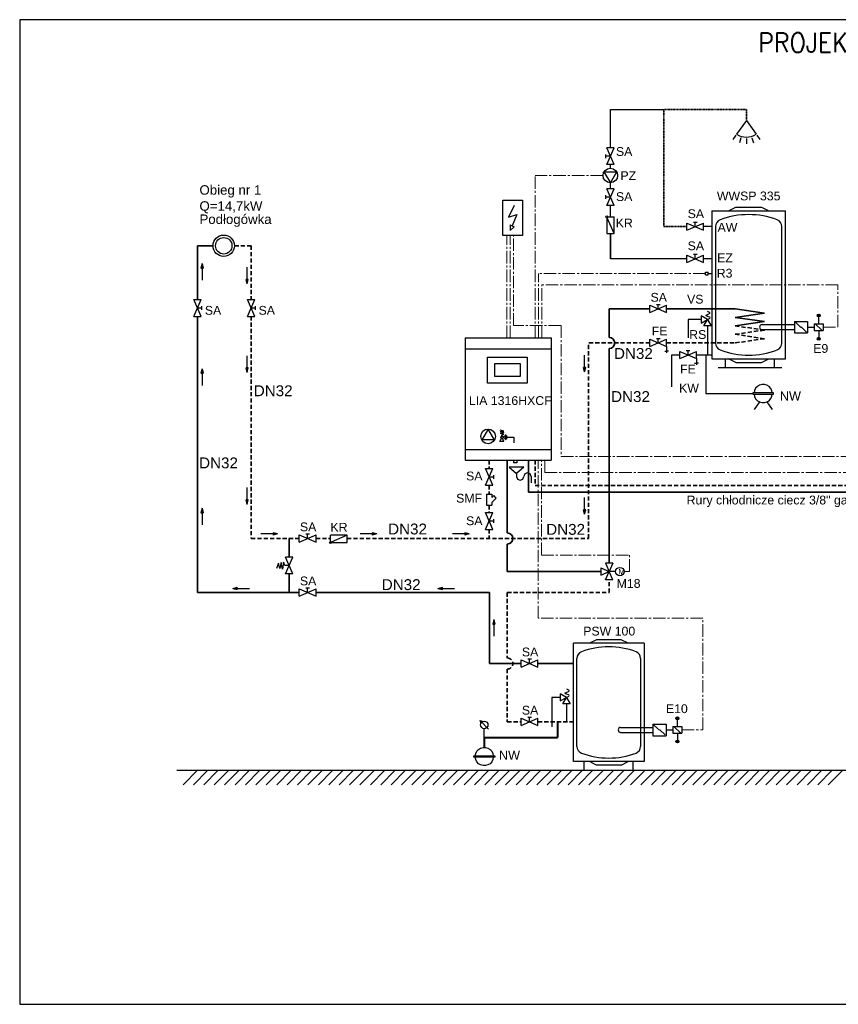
# Model space of a CAD drawing. Extents: x 280060 to 689961, y 120405 to 160329.
# Tile 84 of 85: x 685761 to 688230, y 149132 to 152102. Entities that reach past the tile are written whole.
import ezdxf

# ---------------------------------------------------------------- set-up
doc = ezdxf.new("R2010")
doc.units = 0
doc.header["$MEASUREMENT"] = 0
for name, pattern in [('ACAD_ISO02W100', [15, 12, -3]), ('CENTER2', [1.125, 0.75, -0.125, 0.125, -0.125]), ('DASHDOT', [1, 0.5, -0.25, 0, -0.25]), ('DASHED2', [9.525, 6.35, -3.175])]:
    doc.linetypes.add(name, pattern=pattern)
for name, color, linetype, lineweight in [('KAM-pro Biała Zarys', 7, 'CONTINUOUS', 9), ('KAM-pro C.C.W Wewnętrzna', 112, 'CONTINUOUS', 25), ('KAM-pro C.O. Powrót', 150, 'ACAD_ISO02W100', 35), ('KAM-pro C.O. Zasilenie', 1, 'CONTINUOUS', 35), ('KAM-pro C.W. Wewnętrzna', 1, 'DASHDOT', 35), ('KAM-pro Cienka', 93, 'CONTINUOUS', 13), ('KAM-pro Instalacja Elektryczna', 200, 'CENTER2', 5), ('KAM-pro Opis C.O.', 16, 'CONTINUOUS', 13), ('KAM-pro Opis Sanitarny', 7, 'CONTINUOUS', 18), ('KAM-pro Wodociąg Wewnętrzny', 150, 'CONTINUOUS', 40)]:
    doc.layers.add(name, color=color, linetype=linetype, lineweight=lineweight)
doc.styles.add('ARIAL', font='arial.ttf')
doc.styles.add('damian', font='arial.ttf')
doc.styles.add('Kiprov_Rzuty_2011_08_11$0$arial', font='arial.ttf', dxfattribs={"width": 0.85, "height": 0.8})
doc.styles.add('moj', font='romans.shx', dxfattribs={"width": 0.9, "height": 10})
doc.linetypes.add('Kiprov_Rzuty_2011_08_11$0$Przewód gazu A', pattern='A,60,-15,["GAZ",Kiprov_Rzuty_2011_08_11$0$arial,S=15,R=0,X=-1.1,Y=-5],-55', length=130)

msp = doc.modelspace()

# ---------------------------------------------------------------- hatches: boundary and pattern name
at = {"layer": 'KAM-pro Biała Zarys', "lineweight": 25}
for points in [[(688175.1, 151210, 1), (688166.4, 151210, 1)], [(688175.1, 151140, 1), (688166.4, 151140, 1)], [(687748.7, 149995, 1), (687740, 149995, 1)], [(687748.7, 149925, 1), (687740, 149925, 1)]]:
    msp.add_hatch(color=256, dxfattribs=at).paths.add_polyline_path(points)
at = {"layer": 'KAM-pro C.O. Powrót', "linetype": 'ByBlock', "lineweight": 25, "ltscale": 2}
for points in [[(686450, 151319.1), (686443.3, 151319.1), (686446.7, 151305.3)], [(686450, 151051.8), (686443.3, 151051.8), (686446.7, 151038)], [(687467.9, 151053.6), (687461.3, 151053.6), (687464.6, 151039.8)], [(686450, 150654.2), (686443.3, 150654.2), (686446.7, 150640.4)], [(687467.9, 150624.4), (687461.3, 150624.4), (687464.6, 150610.7)], [(686524.8, 150554.7), (686524.8, 150548), (686538.6, 150551.4)], [(686824, 150554.7), (686824, 150548), (686837.7, 150551.4)], [(687103.1, 150554.7), (687103.1, 150548), (687116.8, 150551.4)]]:
    msp.add_hatch(color=256, dxfattribs=at).paths.add_polyline_path(points)
at = {"layer": 'KAM-pro C.O. Zasilenie', "lineweight": 25}
for points in [[(686307.5, 151352.9), (686314.2, 151352.9), (686310.9, 151366.6)], [(686307.5, 151035.8), (686314.2, 151035.8), (686310.9, 151049.6)], [(686307.5, 150615.2), (686314.2, 150615.2), (686310.9, 150629)], [(686417, 150383.7), (686417, 150390.4), (686403.2, 150387.1)], [(687035.6, 150383.7), (687035.6, 150390.4), (687021.9, 150387.1)], [(687187.4, 150279.5), (687194.1, 150279.5), (687190.8, 150293.3)]]:
    msp.add_hatch(color=256, dxfattribs=at).paths.add_polyline_path(points)

# ---------------------------------------------------------------- linework, layer by layer
at = {"layer": 'KAM-pro Biała Zarys', "lineweight": 25}
for p, q in [((687952.6, 151798.5), (687923.3, 151757.5)), ((687952.6, 151798.5), (687982, 151757.5)), ((687920.9, 151754.2), (687911.6, 151741.2)), ((687936.3, 151746.5), (687931.5, 151731.3)), ((687952.6, 151744.1), (687952.6, 151728.1)), ((687968.9, 151746.5), (687973.7, 151731.3)), ((687984.3, 151754.2), (687993.6, 151741.2)), ((687553.4, 151715.5), (687531.4, 151715.5)), ((687531.4, 151665.1), (687553.4, 151715.5)), ((687553.4, 151665.1), (687531.4, 151715.5)), ((687528.7, 151684.8), (687528.7, 151695.8)), ((687542.4, 151690.3), (687528.7, 151690.3)), ((687553.4, 151665.1), (687531.4, 151665.1)), ((687523, 151643.1), (687542.5, 151610.4)), ((687523, 151643.1), (687561.4, 151643.1)), ((687542.5, 151610.4), (687561.4, 151643.1)), ((687553.4, 151592.4), (687531.4, 151592.4)), ((687531.4, 151542), (687553.4, 151592.4)), ((687553.4, 151542), (687531.4, 151592.4)), ((687528.7, 151561.7), (687528.7, 151572.7)), ((687542.4, 151567.2), (687528.7, 151567.2)), ((687553.4, 151542), (687531.4, 151542)), ((687531.4, 151504.8), (687531.4, 151457.2)), ((687553.4, 151457.2), (687532.5, 151505.1)), ((687534.2, 151507.6), (687553.4, 151507.6)), ((687553.4, 151457.2), (687553.4, 151507.6)), ((687773.1, 151467.1), (687773.1, 151489.1)), ((687773.1, 151489.1), (687823.5, 151467.1)), ((687773.1, 151467.1), (687823.5, 151489.1)), ((687792.8, 151491.9), (687803.8, 151491.9)), ((687798.3, 151478.1), (687798.3, 151491.9)), ((687823.5, 151467.1), (687823.5, 151489.1)), ((687848.6, 151478.1), (687823.5, 151478.1)), ((687531.4, 151457.2), (687553.4, 151457.2)), ((687773.1, 151370.1), (687773.1, 151392.1)), ((687773.1, 151392.1), (687823.5, 151370.1)), ((687773.1, 151370.1), (687823.5, 151392.1)), ((687792.8, 151394.8), (687803.8, 151394.8)), ((687798.3, 151381.1), (687798.3, 151394.8)), ((687823.5, 151370.1), (687823.5, 151392.1)), ((687848.6, 151381.1), (687823.5, 151381.1)), ((687829.3, 151332.9), (687829.3, 151341.2)), ((687829.3, 151341.2), (687837.6, 151341.2)), ((687829.3, 151332.9), (687837.6, 151332.9)), ((687837.6, 151332.9), (687837.6, 151341.2)), ((687837.6, 151337.1), (687848.6, 151337.1)), ((686285.7, 151258), (686307.7, 151258)), ((686307.7, 151207.6), (686285.7, 151258)), ((686285.7, 151207.6), (686307.7, 151258)), ((686296.7, 151232.8), (686310.4, 151232.8)), ((686310.4, 151227.3), (686310.4, 151238.3)), ((686447.6, 151258), (686469.6, 151258)), ((686469.6, 151207.6), (686447.6, 151258)), ((686447.6, 151207.6), (686469.6, 151258)), ((686458.6, 151232.8), (686472.4, 151232.8)), ((686472.4, 151227.3), (686472.4, 151238.3)), ((687661.7, 151218.9), (687661.7, 151240.9)), ((687661.7, 151240.9), (687712.1, 151218.9)), ((687661.7, 151218.9), (687712.1, 151240.9)), ((687681.4, 151243.7), (687692.4, 151243.7)), ((687686.9, 151229.9), (687686.9, 151243.7)), ((687712.1, 151218.9), (687712.1, 151240.9)), ((686285.7, 151207.6), (686307.7, 151207.6)), ((686447.6, 151207.6), (686469.6, 151207.6)), ((688170.8, 151185), (688170.8, 151210)), ((687776.7, 151197.8), (687776.7, 151142.4)), ((687835, 151178.5), (687835, 151091)), ((687999.8, 151182.5), (688097.3, 151182.5)), ((688097.3, 151192.5), (688097.3, 151157.5)), ((688097.3, 151192.5), (688137.3, 151192.5)), ((688100.3, 151189.6), (688116.5, 151174.3)), ((688118.1, 151175.6), (688116.5, 151174.3)), ((688118.1, 151175.6), (688134.3, 151160.3)), ((688137.3, 151192.5), (688137.3, 151157.5)), ((688137.3, 151175), (688157.3, 151175)), ((688157.3, 151185), (688157.3, 151165)), ((688157.3, 151185), (688184.3, 151185)), ((688181.3, 151165), (688160.3, 151185)), ((688184.3, 151185), (688184.3, 151165)), ((687999.8, 151167.5), (688097.3, 151167.5)), ((688097.3, 151157.5), (688137.3, 151157.5)), ((688157.3, 151165), (688184.3, 151165)), ((688170.8, 151165), (688170.8, 151140)), ((687661.7, 151116.4), (687661.7, 151138.4)), ((687661.7, 151138.4), (687712.1, 151116.4)), ((687661.7, 151116.4), (687712.1, 151138.4)), ((687681.4, 151141.2), (687692.4, 151141.2)), ((687686.9, 151127.4), (687686.9, 151141.2)), ((687712.1, 151116.4), (687712.1, 151138.4)), ((687712.1, 151116.4), (687712.1, 151097.3)), ((687706.3, 151102.4), (687712.1, 151102.4)), ((687718, 151102.4), (687712.1, 151102.4)), ((687751.6, 151080), (687751.6, 151102)), ((687751.6, 151102), (687802, 151080)), ((687751.6, 151080), (687802, 151102)), ((687771.3, 151104.8), (687782.3, 151104.8)), ((687776.8, 151091), (687776.8, 151104.8)), ((687802, 151080), (687802, 151102)), ((687796.1, 151066), (687802, 151066)), ((687802, 151080), (687802, 151060.9)), ((687807.8, 151066), (687802, 151066)), ((687992.5, 150949.2), (687976.5, 150926.2)), ((688014.3, 150949.2), (688030.2, 150926.2)), ((687173.3, 150867.5), (687154.4, 150834.8)), ((687192.8, 150834.8), (687173.3, 150867.5)), ((687220.7, 150861.7), (687210.1, 150864.2)), ((687220.7, 150861.7), (687210.1, 150859.7)), ((687220.7, 150857), (687210.1, 150859.7)), ((687220.7, 150857), (687210.1, 150854.2)), ((687220.7, 150851.7), (687210.1, 150854.2)), ((687215.4, 150846.4), (687212.6, 150845.6)), ((687212.6, 150845.6), (687215.4, 150846.4)), ((687215.4, 150850.3), (687220.7, 150851.7)), ((687215.4, 150846.4), (687215.4, 150850.3)), ((687218.2, 150845.6), (687215.4, 150846.4)), ((687215.4, 150846.4), (687218.2, 150845.6)), ((687225.9, 150847.5), (687218.7, 150844.5)), ((687225.9, 150849.7), (687225.9, 150836.4)), ((687225.9, 150849.7), (687227.3, 150849.7)), ((687225.9, 150849.7), (687227.3, 150849.7)), ((687225.9, 150836.4), (687225.9, 150849.7)), ((687225.9, 150849.7), (687225.9, 150849.7)), ((687227.3, 150849.7), (687227.3, 150836.4)), ((687227.3, 150849.7), (687227.3, 150836.4)), ((687228.7, 150848.3), (687227.3, 150847.5)), ((687228.7, 150848.3), (687228.7, 150837)), ((687192.8, 150834.8), (687154.4, 150834.8)), ((687209.3, 150829.7), (687214, 150839.7)), ((687221.5, 150829.7), (687209.3, 150829.7)), ((687212.6, 150845.6), (687211.5, 150843.1)), ((687211.5, 150843.1), (687212.6, 150845.6)), ((687211.5, 150843.1), (687212.6, 150840.3)), ((687212.6, 150840.3), (687211.5, 150843.1)), ((687211.5, 150843.1), (687211.5, 150843.1)), ((687212.6, 150840.3), (687215.4, 150838.9)), ((687215.4, 150838.9), (687212.6, 150840.3)), ((687215.4, 150838.9), (687218.2, 150840.3)), ((687218.2, 150840.3), (687215.4, 150838.9)), ((687221.5, 150829.7), (687216.8, 150839.7)), ((687219.3, 150843.1), (687218.2, 150845.6)), ((687218.2, 150845.6), (687219.3, 150843.1)), ((687218.2, 150840.3), (687219.3, 150843.1)), ((687219.3, 150843.1), (687218.2, 150840.3)), ((687225.9, 150838.3), (687218.7, 150841.7)), ((687225.9, 150836.4), (687227.3, 150836.4)), ((687227.3, 150836.4), (687225.9, 150836.4)), ((687228.7, 150837), (687227.3, 150837.5)), ((687228.7, 150843.1), (687250.7, 150843.1)), ((687250.7, 150843.1), (687250.7, 150826.4)), ((687165.8, 150748.5), (687187.8, 150748.5)), ((687187.8, 150698.1), (687165.8, 150748.5)), ((687165.8, 150698.1), (687187.8, 150748.5)), ((687190.5, 150717.8), (687190.5, 150728.8)), ((687165.8, 150698.1), (687187.8, 150698.1)), ((687176.8, 150723.3), (687190.5, 150723.3)), ((687165.8, 150615.5), (687187.8, 150615.5)), ((687187.8, 150565.1), (687165.8, 150615.5)), ((687165.8, 150565.1), (687187.8, 150615.5)), ((687176.8, 150590.3), (687190.5, 150590.3)), ((687190.5, 150584.8), (687190.5, 150595.8)), ((686623.8, 150551.2), (686634.8, 150551.2)), ((686629.3, 150537.5), (686629.3, 150551.2)), ((687165.8, 150565.1), (687187.8, 150565.1)), ((686604.1, 150526.5), (686604.1, 150548.5)), ((686604.1, 150548.5), (686654.5, 150526.5)), ((686604.1, 150526.5), (686654.5, 150548.5)), ((686654.5, 150526.5), (686654.5, 150548.5)), ((686748.2, 150547.1), (686697.8, 150547.1)), ((686697.8, 150527.8), (686697.8, 150547.1)), ((686748.2, 150547.1), (686700.3, 150526.2)), ((686700.6, 150525.1), (686748.2, 150525.1)), ((686748.2, 150525.1), (686748.2, 150547.1)), ((686541.7, 150463.5), (686535.4, 150446.8)), ((686545.1, 150447), (686541.7, 150463.5)), ((686549.3, 150465.5), (686545.1, 150447)), ((686553.3, 150444.6), (686549.3, 150465.5)), ((686556.3, 150466.5), (686553.3, 150444.6)), ((686560.6, 150455.9), (686556.3, 150466.5)), ((686584.9, 150481.1), (686562.9, 150481.1)), ((686562.9, 150430.7), (686584.9, 150481.1)), ((686584.9, 150430.7), (686562.9, 150481.1)), ((687527.8, 150462.7), (687538.8, 150437.5)), ((687549.8, 150462.7), (687527.8, 150462.7)), ((687549.8, 150462.7), (687538.8, 150437.5)), ((686573.9, 150455.9), (686560.6, 150455.9)), ((686584.9, 150430.7), (686562.9, 150430.7)), ((687513.6, 150448.5), (687538.8, 150437.5)), ((687513.6, 150448.5), (687513.6, 150426.5)), ((687513.6, 150426.5), (687538.8, 150437.5)), ((687527.8, 150412.3), (687538.8, 150437.5)), ((687549.8, 150412.3), (687538.8, 150437.5)), ((687558, 150437.5), (687538.8, 150437.5)), ((687549.8, 150412.3), (687527.8, 150412.3)), ((686604.1, 150363.4), (686604.1, 150385.4)), ((686604.1, 150385.4), (686654.5, 150363.4)), ((686604.1, 150363.4), (686654.5, 150385.4)), ((686623.8, 150388.2), (686634.8, 150388.2)), ((686629.3, 150374.4), (686629.3, 150388.2)), ((686654.5, 150363.4), (686654.5, 150385.4)), ((687273.6, 150149.2), (687273.6, 150171.2)), ((687273.6, 150171.2), (687324, 150149.2)), ((687273.6, 150149.2), (687324, 150171.2)), ((687293.3, 150174), (687304.3, 150174)), ((687298.8, 150160.2), (687298.8, 150174)), ((687324, 150149.2), (687324, 150171.2)), ((687365.8, 150058.2), (687365.8, 149969.3)), ((687410.2, 150039), (687410.2, 149984.5)), ((687273.6, 149973.5), (687273.6, 149995.5)), ((687273.6, 149995.5), (687324, 149973.5)), ((687273.6, 149973.5), (687324, 149995.5)), ((687293.3, 149998.3), (687304.3, 149998.3)), ((687298.8, 149984.5), (687298.8, 149998.3)), ((687324, 149973.5), (687324, 149995.5)), ((687744.4, 149970), (687744.4, 149995)), ((687573.4, 149967.5), (687670.9, 149967.5)), ((687670.9, 149977.5), (687670.9, 149942.5)), ((687670.9, 149977.5), (687710.9, 149977.5)), ((687673.9, 149974.7), (687690.1, 149959.3)), ((687691.6, 149960.7), (687690.1, 149959.3)), ((687691.6, 149960.7), (687707.9, 149945.3)), ((687710.9, 149977.5), (687710.9, 149942.5)), ((687710.9, 149960), (687730.9, 149960)), ((687730.9, 149970), (687730.9, 149950)), ((687730.9, 149970), (687757.9, 149970)), ((687754.9, 149950), (687733.9, 149970)), ((687757.9, 149970), (687757.9, 149950)), ((687573.4, 149952.5), (687670.9, 149952.5)), ((687670.9, 149942.5), (687710.9, 149942.5)), ((687730.9, 149950), (687757.9, 149950)), ((687744.4, 149950), (687744.4, 149925)), ((686234.2, 149838.2), (688615.2, 149838.2)), ((686253.4, 149794.9), (686297, 149838.2)), ((686284.8, 149794.9), (686328.4, 149838.2)), ((686316.1, 149794.9), (686359.8, 149838.2)), ((686347.5, 149794.9), (686391.2, 149838.2)), ((686378.9, 149794.9), (686422.6, 149838.2)), ((686410.3, 149794.9), (686453.9, 149838.2)), ((686441.7, 149794.9), (686485.3, 149838.2)), ((686473.1, 149794.9), (686516.7, 149838.2)), ((686504.5, 149794.9), (686548.1, 149838.2)), ((686535.9, 149794.9), (686579.5, 149838.2)), ((686567.3, 149794.9), (686610.9, 149838.2)), ((686598.7, 149794.9), (686642.3, 149838.2)), ((686630.1, 149794.9), (686673.7, 149838.2)), ((686661.5, 149794.9), (686705.1, 149838.2)), ((686692.9, 149794.9), (686736.5, 149838.2)), ((686724.2, 149794.9), (686767.9, 149838.2)), ((686755.6, 149794.9), (686799.3, 149838.2)), ((686787, 149794.9), (686830.7, 149838.2)), ((686818.4, 149794.9), (686862, 149838.2)), ((686849.8, 149794.9), (686893.4, 149838.2)), ((686881.2, 149794.9), (686924.8, 149838.2)), ((686912.6, 149794.9), (686956.2, 149838.2)), ((686944, 149794.9), (686987.6, 149838.2)), ((686975.4, 149794.9), (687019, 149838.2)), ((687006.8, 149794.9), (687050.4, 149838.2)), ((687038.2, 149794.9), (687081.8, 149838.2)), ((687069.6, 149794.9), (687113.2, 149838.2)), ((687101, 149794.9), (687144.6, 149838.2)), ((687132.3, 149794.9), (687176, 149838.2)), ((687163.7, 149794.9), (687207.4, 149838.2)), ((687195.1, 149794.9), (687238.8, 149838.2)), ((687226.5, 149794.9), (687270.1, 149838.2)), ((687257.9, 149794.9), (687301.5, 149838.2)), ((687289.3, 149794.9), (687332.9, 149838.2)), ((687320.7, 149794.9), (687364.3, 149838.2)), ((687352.1, 149794.9), (687395.7, 149838.2)), ((687383.5, 149794.9), (687427.1, 149838.2)), ((687414.9, 149794.9), (687458.5, 149838.2)), ((687446.3, 149794.9), (687489.9, 149838.2)), ((687477.7, 149794.9), (687521.3, 149838.2)), ((687509.1, 149794.9), (687552.7, 149838.2)), ((687540.4, 149794.9), (687584.1, 149838.2)), ((687571.8, 149794.9), (687615.5, 149838.2)), ((687603.2, 149794.9), (687646.9, 149838.2)), ((687634.6, 149794.9), (687678.2, 149838.2)), ((687666, 149794.9), (687709.6, 149838.2)), ((687697.4, 149794.9), (687741, 149838.2)), ((687728.8, 149794.9), (687772.4, 149838.2)), ((687760.2, 149794.9), (687803.8, 149838.2)), ((687791.6, 149794.9), (687835.2, 149838.2)), ((687823, 149794.9), (687866.6, 149838.2)), ((687854.4, 149794.9), (687898, 149838.2)), ((687885.8, 149794.9), (687929.4, 149838.2)), ((687917.2, 149794.9), (687960.8, 149838.2)), ((687948.5, 149794.9), (687992.2, 149838.2)), ((687979.9, 149794.9), (688023.6, 149838.2)), ((688011.3, 149794.9), (688055, 149838.2)), ((688042.7, 149794.9), (688086.3, 149838.2)), ((688074.1, 149794.9), (688117.7, 149838.2)), ((688105.5, 149794.9), (688149.1, 149838.2)), ((688136.9, 149794.9), (688180.5, 149838.2)), ((688168.3, 149794.9), (688211.9, 149838.2)), ((688199.7, 149794.9), (688243.3, 149838.2))]:
    msp.add_line(p, q, dxfattribs=at)
at = {"layer": 'KAM-pro Biała Zarys', "color": 1, "linetype": 'Kiprov_Rzuty_2011_08_11$0$Przewód gazu A', "lineweight": 0, "ltscale": 1960}
msp.add_line((687542.4, 151690.3), (687542.4, 151690.3), dxfattribs=at)
at = {"layer": 'KAM-pro Biała Zarys', "lineweight": 30}
for p, q in [((687252.1, 151542.3), (687234.8, 151506.5)), ((687899.1, 151525.4), (687921.1, 151536.4)), ((687921.1, 151536.4), (687998.1, 151536.4)), ((687998.1, 151536.4), (688020.1, 151525.4)), ((687234.8, 151506.5), (687260.1, 151514.3)), ((687260.1, 151514.3), (687246.1, 151480.6)), ((687848.6, 151525.4), (688070.5, 151525.4)), ((687848.6, 151525.4), (687848.6, 151079.6)), ((688070.5, 151079.6), (688070.5, 151525.4)), ((688070.5, 151079.6), (688070.5, 151525.4)), ((687240.1, 151483.4), (687246.1, 151480.6)), ((687240.1, 151483.4), (687240.1, 151466.5)), ((687240.1, 151466.5), (687252.1, 151477.9)), ((687246.1, 151480.6), (687252.1, 151477.9)), ((687859.6, 151478.1), (687859.6, 151127.4)), ((688059.5, 151126.9), (688059.5, 151478.1)), ((687104, 151142.3), (687104, 150773.6)), ((687104, 151142.3), (687364, 151142.3)), ((687364, 151142.3), (687364, 150773.6)), ((687104, 151109.8), (687364, 151109.8)), ((687848.6, 151079.6), (688070.5, 151079.6)), ((687890.1, 151053.2), (687890.1, 151079.6)), ((687921.1, 151068.6), (687899.1, 151079.6)), ((687921.1, 151068.6), (687998.1, 151068.6)), ((687998.1, 151068.6), (688020.1, 151079.6)), ((688037.9, 151053.2), (688037.9, 151079.6)), ((687867.7, 151053.2), (688059.8, 151053.2)), ((687104, 150805.6), (687364, 150805.6)), ((687104, 150773.6), (687364, 150773.6)), ((687500.6, 150231.9), (687479.5, 150221.4)), ((687574.5, 150231.9), (687500.6, 150231.9)), ((687595.7, 150221.4), (687574.5, 150231.9)), ((687431, 149864.6), (687431, 150221.4)), ((687644.1, 150221.4), (687431, 150221.4)), ((687644.1, 150221.4), (687644.1, 149864.6)), ((687441.6, 149910.1), (687441.6, 150175.9)), ((687633.6, 150175.9), (687633.6, 149910.1)), ((687644.1, 149864.6), (687431, 149864.6)), ((687463.7, 149838.2), (687463.7, 149864.6)), ((687500.6, 149854.1), (687479.5, 149864.6)), ((687574.5, 149854.1), (687500.6, 149854.1)), ((687574.5, 149854.1), (687595.7, 149864.6)), ((687611.5, 149838.2), (687611.5, 149864.6))]:
    msp.add_line(p, q, dxfattribs=at)
at = {"layer": 'KAM-pro Biała Zarys', "lineweight": 25}
for points in [[(689960.7, 152102.4), (685760.7, 152102.4), (685760.7, 149132.4), (689960.7, 149132.4)], [(687835.2, 151197.8), (687816.1, 151208.7), (687816.1, 151186.8)], [(687835.2, 151197.8), (687846.1, 151178.5), (687823.9, 151178.5)], [(688034.9, 150972.4), (688034.9, 150976.6), (687971.8, 150976.6), (687971.8, 150972.4)], [(687410.4, 150058.2), (687391.4, 150069.2), (687391.4, 150047.3)], [(687410.4, 150058.2), (687421.3, 150039), (687399.1, 150039)], [(687151, 149975.3), (687151.6, 149979.3), (687154.2, 149983), (687157.8, 149985.6), (687161.9, 149986), (687166.1, 149985.6), (687169.7, 149983), (687172.3, 149979.3), (687173.2, 149975.3), (687172.3, 149971.1), (687169.7, 149967.3), (687166.1, 149964.8), (687161.9, 149963.8), (687157.8, 149964.8), (687154.2, 149967.3), (687151.6, 149971.1)], [(687130.4, 149877.8), (687130.4, 149882), (687193.5, 149882), (687193.5, 149877.8)]]:
    msp.add_lwpolyline(points, close=True, dxfattribs=at)
at = {"layer": 'KAM-pro Biała Zarys', "lineweight": 30}
for points in [[(687218.2, 151558.4), (687277.4, 151558.4), (687277.4, 151451.8), (687218.2, 151451.8)], [(687172.1, 151084.5), (687291.5, 151084.5), (687291.5, 151006.4), (687172.1, 151006.4)], [(687193.5, 151065), (687270.7, 151065), (687270.7, 151026.4), (687193.5, 151026.4)], [(687250.7, 150773.6), (687260.1, 150773.6), (687260.1, 150765.6), (687250.7, 150765.6)]]:
    msp.add_lwpolyline(points, close=True, dxfattribs=at)
at = {"layer": 'KAM-pro Biała Zarys', "lineweight": 25}
for points in [[(687835.2, 151197.8), (687841.5, 151201.3), (687842.9, 151203.3), (687841.9, 151204.9), (687835.2, 151207.5), (687832.2, 151208.7), (687830.6, 151210.1), (687831.2, 151211.6), (687833.8, 151212.6), (687840.9, 151215.8), (687842.5, 151217.4), (687841.9, 151219), (687839.3, 151220.4), (687835.8, 151222)], [(687816.1, 151197.8), (687776.7, 151197.8)], [(688030.8, 150976.6), (688029.2, 150984), (688025.6, 150990.7), (688021.1, 150995.9), (688014.3, 151000), (688007, 151002), (687999.8, 151002), (687992.5, 151000), (687985.7, 150995.9), (687980.6, 150990.7), (687977.6, 150984), (687976, 150976.6)], [(687976, 150972.4), (687977.6, 150965.3), (687980.6, 150958.5), (687985.7, 150952.8), (687992.5, 150949.2), (687999.8, 150947.2), (688007, 150947.2), (688014.3, 150949.2), (688021.1, 150952.8), (688025.6, 150958.5), (688029.2, 150965.3), (688030.8, 150972.4)], [(687281.6, 150752.9), (687236.8, 150752.9), (687259.2, 150733.8), (687259.2, 150724.5), (687262.2, 150716.3), (687270.7, 150713.1), (687278.3, 150716.3), (687281.6, 150724.5)], [(687281.6, 150752.9), (687259.2, 150733.8)], [(687303.4, 150724.5), (687300.4, 150732.2), (687292.8, 150735.5), (687284.3, 150732.2), (687281.6, 150724.5)], [(687303.4, 150724.5), (687303.4, 150705.4)], [(687169, 150670.8), (687184.6, 150670.8)], [(687169, 150670.8), (687169, 150638.1)], [(687179, 150670.8), (687175.1, 150670.8), (687179, 150670.8), (687175.1, 150670.8), (687179, 150670.8)], [(687184.6, 150670.8), (687184.6, 150660.8)], [(687197.9, 150659.2), (687190.7, 150666.9), (687184.6, 150660.8)], [(687184.6, 150645.8), (687197.9, 150659.2)], [(687184.6, 150645.8), (687184.6, 150638.1)], [(687169, 150638.1), (687184.6, 150638.1)], [(687410.4, 150058.2), (687416.8, 150061.8), (687418.1, 150063.8), (687417.2, 150065.4), (687410.4, 150068), (687407.4, 150069.2), (687405.8, 150070.6), (687406.4, 150072.1), (687409, 150073.1), (687416.2, 150076.3), (687417.8, 150077.9), (687417.2, 150079.5), (687414.6, 150080.9), (687411, 150082.5)], [(687391.4, 150058.2), (687365.8, 150058.2)], [(687174.8, 149962.8), (687149.4, 149988.2)], [(687152.6, 149978.3), (687149.4, 149988.2), (687158.8, 149985)], [(687161.9, 149937), (687161.9, 149963.8)], [(687134.5, 149882), (687136.1, 149889.3), (687139.7, 149896.1), (687144.3, 149901.2), (687151, 149905.4), (687158.4, 149907.4), (687165.5, 149907.4), (687172.9, 149905.4), (687179.6, 149901.2), (687184.8, 149896.1), (687187.7, 149889.3), (687189.3, 149882)], [(687189.3, 149877.8), (687187.7, 149870.7), (687184.8, 149863.9), (687179.6, 149858.2), (687172.9, 149854.6), (687165.5, 149852.6), (687158.4, 149852.6), (687151, 149854.6), (687144.3, 149858.2), (687139.7, 149863.9), (687136.1, 149870.7), (687134.5, 149877.8)]]:
    msp.add_lwpolyline(points, dxfattribs=at)
for centre, radius in [((687542.2, 151632.4), 22), ((687531.4, 151507.6), 2.75), ((686376.2, 151420.4), 32.3), ((686376.2, 151420.4), 24.8), ((688170.8, 151210), 4.34), ((688170.8, 151140), 4.34), ((687173.6, 150845.5), 22), ((686697.8, 150525.1), 2.75), ((687570.8, 150437.5), 12.8), ((687744.4, 149995), 4.34), ((687744.4, 149925), 4.34)]:
    msp.add_circle(centre, radius, dxfattribs=at)
for centre, radius, start, end in [((687952.6, 151798.5), 50.4, 234.4294, 305.5706), ((687999.8, 151175), 7.5, 90, 270), ((687573.4, 149960), 7.5, 90, 270)]:
    msp.add_arc(centre, radius, start, end, dxfattribs=at)
at = {"layer": 'KAM-pro Biała Zarys', "lineweight": 30}
for centre, radius, start, end in [((687959.6, 151273.5), 241, 69.1401, 110.8599), ((687881.6, 151478.1), 22, 110.8599, 180), ((688037.5, 151478.1), 22, 0, 69.1401), ((687881.6, 151126.9), 22, 180, 249.1401), ((688037.5, 151126.9), 22, 290.8599, 0), ((687959.6, 151331.6), 241, 249.1401, 290.8599), ((687462.7, 150175.9), 21.1, 110.8599, 180), ((687537.6, 149979.5), 231.3, 69.1401, 110.8599), ((687612.4, 150175.9), 21.1, 0, 69.1401), ((687462.7, 149910.1), 21.1, 180, 249.1401), ((687612.4, 149910.1), 21.1, 290.8599, 0), ((687537.6, 150106.5), 231.3, 249.1401, 290.8599)]:
    msp.add_arc(centre, radius, start, end, dxfattribs=at)
at = {"layer": 'KAM-pro Biała Zarys', "lineweight": 25}
for points in [[(688127.8, 151168.8), (688125.4, 151166.3), (688134.3, 151160.3)], [(687701.4, 149953.9), (687699, 149951.3), (687707.9, 149945.3)]]:
    msp.add_solid(points, dxfattribs=at)
at = {"layer": 'KAM-pro C.C.W Wewnętrzna', "color": 210, "lineweight": 25, "ltscale": 2}
for p, q in [((687542.4, 151831.6), (687703.2, 151831.6)), ((687542.4, 151715.5), (687542.4, 151831.6)), ((687542.4, 151654.4), (687542.4, 151665.1)), ((687542.4, 151592.4), (687542.4, 151610.4)), ((687542.4, 151507.6), (687542.4, 151542)), ((687542.4, 151457.2), (687542.4, 151381.1)), ((687542.4, 151381.1), (687542.4, 151457.2)), ((687773.1, 151381.1), (687542.4, 151381.1))]:
    msp.add_line(p, q, dxfattribs=at)
at = {"layer": 'KAM-pro C.O. Powrót', "linetype": 'DASHED2', "ltscale": 2}
for p, q in [((686408.5, 151420.4), (686458.6, 151420.4)), ((686458.6, 151420.4), (686458.6, 151258)), ((686458.6, 151207.6), (686458.6, 150537.5)), ((687918.8, 151178.9), (688006.8, 151166.1)), ((688006.8, 151166.1), (687918.8, 151153.4)), ((687918.8, 151153.4), (688006.8, 151140.2)), ((687661.7, 151127.4), (687476.8, 151127.4)), ((687476.8, 150537.5), (687476.8, 151127.4)), ((687712.1, 151127.4), (687918.8, 151127.4)), ((688006.8, 151140.2), (687918.8, 151127.4)), ((687176.8, 150773.6), (687176.8, 150748.5)), ((687315.4, 150773.6), (687315.4, 150696.9)), ((687176.8, 150723.3), (687176.8, 150723.3)), ((687176.8, 150698.1), (687176.8, 150670.8)), ((687315.4, 150696.9), (688681.7, 150696.9)), ((687176.8, 150638.1), (687176.8, 150615.5)), ((687176.8, 150590.3), (687176.8, 150590.3)), ((687176.8, 150565.1), (687176.8, 150537.5)), ((686458.6, 150537.5), (686604.1, 150537.5)), ((686629.3, 150537.5), (686629.3, 150537.5)), ((686654.5, 150537.5), (686697.8, 150537.5)), ((686748.2, 150537.5), (687476.8, 150537.5)), ((687538.8, 150374.4), (687538.8, 150412.3)), ((687231.5, 150374.4), (687231.5, 150176.9)), ((687231.5, 150374.4), (687538.8, 150374.4)), ((687231.5, 150143.5), (687231.5, 149984.5)), ((687298.8, 150160.2), (687298.8, 150160.2)), ((687231.5, 149984.5), (687273.6, 149984.5)), ((687298.8, 149984.5), (687298.8, 149984.5)), ((687324, 149984.5), (687431, 149984.5))]:
    msp.add_line(p, q, dxfattribs=at)
at = {"layer": 'KAM-pro C.O. Powrót', "linetype": 'ByBlock', "lineweight": 25, "ltscale": 2}
for p, q in [((686446.7, 151319.1), (686446.7, 151355.8)), ((686446.7, 151305.3), (686443.3, 151319.1)), ((686450, 151319.1), (686443.3, 151319.1)), ((686446.7, 151305.3), (686450, 151319.1)), ((686446.7, 151051.8), (686446.7, 151088.5)), ((687464.6, 151053.6), (687464.6, 151090.3)), ((686446.7, 151038), (686443.3, 151051.8)), ((686450, 151051.8), (686443.3, 151051.8)), ((686446.7, 151038), (686450, 151051.8)), ((687464.6, 151039.8), (687461.3, 151053.6)), ((687467.9, 151053.6), (687461.3, 151053.6)), ((687464.6, 151039.8), (687467.9, 151053.6)), ((686446.7, 150654.2), (686446.7, 150690.9)), ((686446.7, 150640.4), (686443.3, 150654.2)), ((686450, 150654.2), (686443.3, 150654.2)), ((686446.7, 150640.4), (686450, 150654.2)), ((687464.6, 150624.4), (687464.6, 150661.1)), ((687464.6, 150610.7), (687461.3, 150624.4)), ((687467.9, 150624.4), (687461.3, 150624.4)), ((687464.6, 150610.7), (687467.9, 150624.4)), ((686524.8, 150551.4), (686488.1, 150551.4)), ((686538.6, 150551.4), (686524.8, 150554.7)), ((686524.8, 150554.7), (686524.8, 150548)), ((686538.6, 150551.4), (686524.8, 150548)), ((686824, 150551.4), (686787.3, 150551.4)), ((686837.7, 150551.4), (686824, 150554.7)), ((686824, 150554.7), (686824, 150548)), ((686837.7, 150551.4), (686824, 150548)), ((687103.1, 150551.4), (687066.4, 150551.4)), ((687116.8, 150551.4), (687103.1, 150554.7)), ((687103.1, 150554.7), (687103.1, 150548)), ((687116.8, 150551.4), (687103.1, 150548))]:
    msp.add_line(p, q, dxfattribs=at)
at = {"layer": 'KAM-pro C.O. Powrót', "linetype": 'DASHED2', "ltscale": 2}
msp.add_arc((687231.5, 150160.2), 16.7, 270, 90, dxfattribs=at)
at = {"layer": 'KAM-pro C.O. Zasilenie'}
for p, q in [((686296.7, 151420.4), (686343.9, 151420.4)), ((686296.7, 151420.4), (686296.7, 151258)), ((686296.7, 151207.6), (686296.7, 150374.4)), ((687661.7, 151230.2), (687538.8, 151230.2)), ((687538.8, 151144.1), (687538.8, 151230.2)), ((687712.1, 151229.9), (687918.8, 151229.9)), ((687918.8, 151229.9), (688006.8, 151217.2)), ((688006.8, 151217.2), (687918.8, 151204.4)), ((687918.8, 151204.4), (688006.8, 151191.7)), ((688006.8, 151191.7), (687918.8, 151178.9)), ((687538.8, 150462.7), (687538.8, 151110.8)), ((687231.5, 150773.6), (687231.5, 150554.1)), ((687295.4, 150773.6), (687295.4, 150676.9)), ((687295.4, 150676.9), (688697, 150676.9)), ((686573.9, 150537.5), (686573.9, 150481.1)), ((687231.5, 150520.8), (687231.5, 150437.5)), ((686573.9, 150455.9), (686573.9, 150455.9)), ((686573.9, 150430.7), (686573.9, 150374.4)), ((687513.6, 150437.5), (687231.5, 150437.5)), ((686296.7, 150374.4), (686604.1, 150374.4)), ((686654.5, 150374.4), (687178.2, 150374.4)), ((687178.2, 150374.4), (687178.2, 150160.2)), ((687178.2, 150160.2), (687273.6, 150160.2)), ((687298.8, 150160.2), (687298.8, 150160.2)), ((687324, 150160.2), (687431, 150160.2)), ((687298.8, 149984.5), (687298.8, 149984.5))]:
    msp.add_line(p, q, dxfattribs=at)
at = {"layer": 'KAM-pro C.O. Zasilenie', "lineweight": 25}
for p, q in [((686310.9, 151366.6), (686307.5, 151352.9)), ((686307.5, 151352.9), (686314.2, 151352.9)), ((686310.9, 151366.6), (686314.2, 151352.9)), ((686310.9, 151352.9), (686310.9, 151316.2)), ((686310.9, 151049.6), (686307.5, 151035.8)), ((686307.5, 151035.8), (686314.2, 151035.8)), ((686310.9, 151049.6), (686314.2, 151035.8)), ((686310.9, 151035.8), (686310.9, 150999.1)), ((686310.9, 150629), (686307.5, 150615.2)), ((686307.5, 150615.2), (686314.2, 150615.2)), ((686310.9, 150629), (686314.2, 150615.2)), ((686310.9, 150615.2), (686310.9, 150578.5)), ((686403.2, 150387.1), (686417, 150390.4)), ((686403.2, 150387.1), (686417, 150383.7)), ((686417, 150383.7), (686417, 150390.4)), ((686417, 150387.1), (686453.6, 150387.1)), ((687021.9, 150387.1), (687035.6, 150390.4)), ((687021.9, 150387.1), (687035.6, 150383.7)), ((687035.6, 150383.7), (687035.6, 150390.4)), ((687035.6, 150387.1), (687072.3, 150387.1)), ((687190.8, 150293.3), (687187.4, 150279.5)), ((687190.8, 150293.3), (687194.1, 150279.5)), ((687187.4, 150279.5), (687194.1, 150279.5)), ((687190.8, 150279.5), (687190.8, 150242.9))]:
    msp.add_line(p, q, dxfattribs=at)
at = {"layer": 'KAM-pro C.O. Zasilenie'}
for centre in [(687538.8, 151127.4), (687231.5, 150537.5)]:
    msp.add_arc(centre, 16.7, 270, 90, dxfattribs=at)
at = {"layer": 'KAM-pro C.W. Wewnętrzna', "ltscale": 1.5}
for p, q in [((687703.2, 151478.1), (687703.2, 151831.6)), ((687703.2, 151831.6), (687952.6, 151831.6)), ((687952.6, 151831.6), (687952.6, 151798.5)), ((687773.1, 151478.1), (687703.2, 151478.1))]:
    msp.add_line(p, q, dxfattribs=at)
at = {"layer": 'KAM-pro Cienka'}
for p, q in [((686296.7, 151232.8), (686296.7, 151232.8)), ((686296.7, 151232.8), (686296.7, 151232.8)), ((686458.6, 151232.8), (686458.6, 151232.8)), ((687176.8, 150723.3), (687176.8, 150723.3)), ((687176.8, 150590.3), (687176.8, 150590.3)), ((687298.8, 149984.5), (687298.8, 149984.5))]:
    msp.add_line(p, q, dxfattribs=at)
at = {"layer": 'KAM-pro Instalacja Elektryczna', "ltscale": 50}
for p, q in [((687520.2, 151632.4), (687315.7, 151632.4)), ((687315.7, 151142.3), (687315.7, 151632.4)), ((687230.1, 151142.3), (687230.1, 151451.8)), ((687240.1, 151142.3), (687240.1, 151451.8)), ((687250.1, 151179.8), (687250.1, 151451.8)), ((687829.3, 151337.1), (687325.7, 151337.1)), ((687325.7, 151142.3), (687325.7, 151337.1)), ((687335.7, 151142.3), (687335.7, 151302.5)), ((688228.8, 151302.5), (687335.7, 151302.5)), ((688228.8, 151175), (688228.8, 151302.5)), ((687393.5, 151179.8), (687250.1, 151179.8)), ((687393.5, 151179.8), (687393.5, 150785)), ((688184.3, 151175), (688228.8, 151175)), ((687324.2, 150297.2), (687324.2, 150773.6)), ((687334.2, 150487.5), (687334.2, 150773.6)), ((687344.2, 150736.2), (687344.2, 150773.6)), ((687393.5, 150785), (688642.2, 150785)), ((687344.2, 150736.2), (688652.2, 150736.2)), ((687334.2, 150487.5), (687600.1, 150487.5)), ((687600.1, 150437.5), (687600.1, 150487.5)), ((687583.6, 150437.5), (687600.1, 150437.5)), ((687821.2, 150297.2), (687324.2, 150297.2)), ((687821.2, 149960), (687821.2, 150297.2)), ((687757.9, 149960), (687821.2, 149960))]:
    msp.add_line(p, q, dxfattribs=at)
at = {"layer": 'KAM-pro Wodociąg Wewnętrzny', "lineweight": 30}
for p, q in [((687728.1, 151091), (687751.6, 151091)), ((687728.1, 150995.3), (687728.1, 151091)), ((687802, 151091), (687848.6, 151091)), ((687830.3, 151091), (687830.3, 150974.5)), ((687830.3, 150974.5), (687971.8, 150974.5))]:
    msp.add_line(p, q, dxfattribs=at)
at = {"layer": 'KAM-pro Wodociąg Wewnętrzny'}
for p, q in [((687383.1, 149984.5), (687383.1, 149937)), ((687161.9, 149937), (687161.9, 149907.4)), ((687161.9, 149937), (687383.1, 149937))]:
    msp.add_line(p, q, dxfattribs=at)

# ---------------------------------------------------------------- texts
at = {"layer": 'KAM-pro Biała Zarys', "color": 1, "lineweight": 25, "style": 'moj', "width": 0.9}
msp.add_text('PROJEKT INSTALACJI CENTRALNEGO OGRZEWANIA ', height=58.343, dxfattribs=at).set_placement((687988.2, 152004))
at = {"layer": 'KAM-pro Biała Zarys', "lineweight": 25}
msp.add_text('M', height=16.5, dxfattribs=at).set_placement((687566.7, 150429.3))
at = {"layer": 'KAM-pro C.O. Powrót', "linetype": 'ByBlock', "lineweight": 25, "ltscale": 2, "style": 'ARIAL'}
for p in [(687553.3, 151079.1), (686466.7, 150966.7), (686872, 150549.7), (687348.8, 150548.6)]:
    msp.add_text('DN32', height=32.8, dxfattribs=at).set_placement(p)
at = {"layer": 'KAM-pro C.O. Zasilenie', "style": 'ARIAL'}
for p in [(687544.6, 150949.2), (686301.8, 150749.1), (686852.8, 150381.9)]:
    msp.add_text('DN32', height=32.8, dxfattribs=at).set_placement(p)
at = {"layer": 'KAM-pro Opis C.O.', "color": 3, "style": 'ARIAL'}
for s, height, p in [('SA', 26.57, (687559.2, 151691.4)), ('PZ', 26.57, (687572.8, 151618.6)), ('SA', 26.57, (687559.2, 151555.4)), ('WWSP 335', 26.57, (687863.7, 151557.4)), ('SA', 26.57, (687775.5, 151503.9)), ('KR', 26.57, (687558.5, 151475.8)), ('AW', 26.57, (687865.7, 151462.7)), ('SA', 26.57, (687775.5, 151407.1)), ('EZ', 26.57, (687864.4, 151370.8)), ('R3', 26.57, (687863.2, 151324.3)), ('SA', 26.57, (687663.5, 151251.7)), ('VS', 26.57, (687773.7, 151246.1)), ('SA', 26.57, (686319.1, 151212.4)), ('SA', 26.57, (686481.1, 151212.4)), ('FE', 26.57, (687667.1, 151150)), ('RS', 26.57, (687780.2, 151139.4)), ('E9', 26.57, (688154.3, 151097.5)), ('FE', 26.57, (687752.8, 151035.2)), ('KW', 26.57, (687749.7, 150977.7)), ('NW', 27.4, (688053.5, 150953.7)), ('SA', 26.57, (687107.1, 150712.7)), ('SMF', 26.57, (687077.2, 150645.7)), ('Rury chłodnicze ciecz 3/8" gaz 5/8"', 26.572, (687772.4, 150640.2)), ('SA', 26.57, (686605.9, 150559.2)), ('KR', 26.57, (686698, 150558.1)), ('SA', 26.57, (687107.1, 150577.7)), ('SA', 26.57, (686605.9, 150396.1)), ('M18', 26.57, (687561.2, 150388.6)), ('PSW 100', 26.57, (687460.5, 150244.8)), ('SA', 26.57, (687275.4, 150181.9)), ('SA', 26.57, (687275.4, 150006.3)), ('E10', 26.57, (687709.8, 150010.7)), ('NW', 27.4, (687206.2, 149870.1))]:
    msp.add_text(s, height=height, dxfattribs=at).set_placement(p)
at = {"layer": 'KAM-pro Opis C.O.', "color": 3, "insert": (687115.7, 150966.7), "char_height": 26.572, "width": 1043.42, "attachment_point": 1, "style": 'ARIAL'}
msp.add_mtext('LIA 1316HXCF ', dxfattribs=at)
at = {"layer": 'KAM-pro Opis Sanitarny', "lineweight": 25, "style": 'damian'}
for s, height, p in [('Obieg nr 1', 28.61, (686302.9, 151574.5)), ('Q=14,7kW', 28.61, (686302.9, 151526.1)), ('Podłogówka ', 28.606, (686302.9, 151486.2))]:
    msp.add_text(s, height=height, rotation=360, dxfattribs=at).set_placement(p)

doc.saveas('drawing.dxf')
